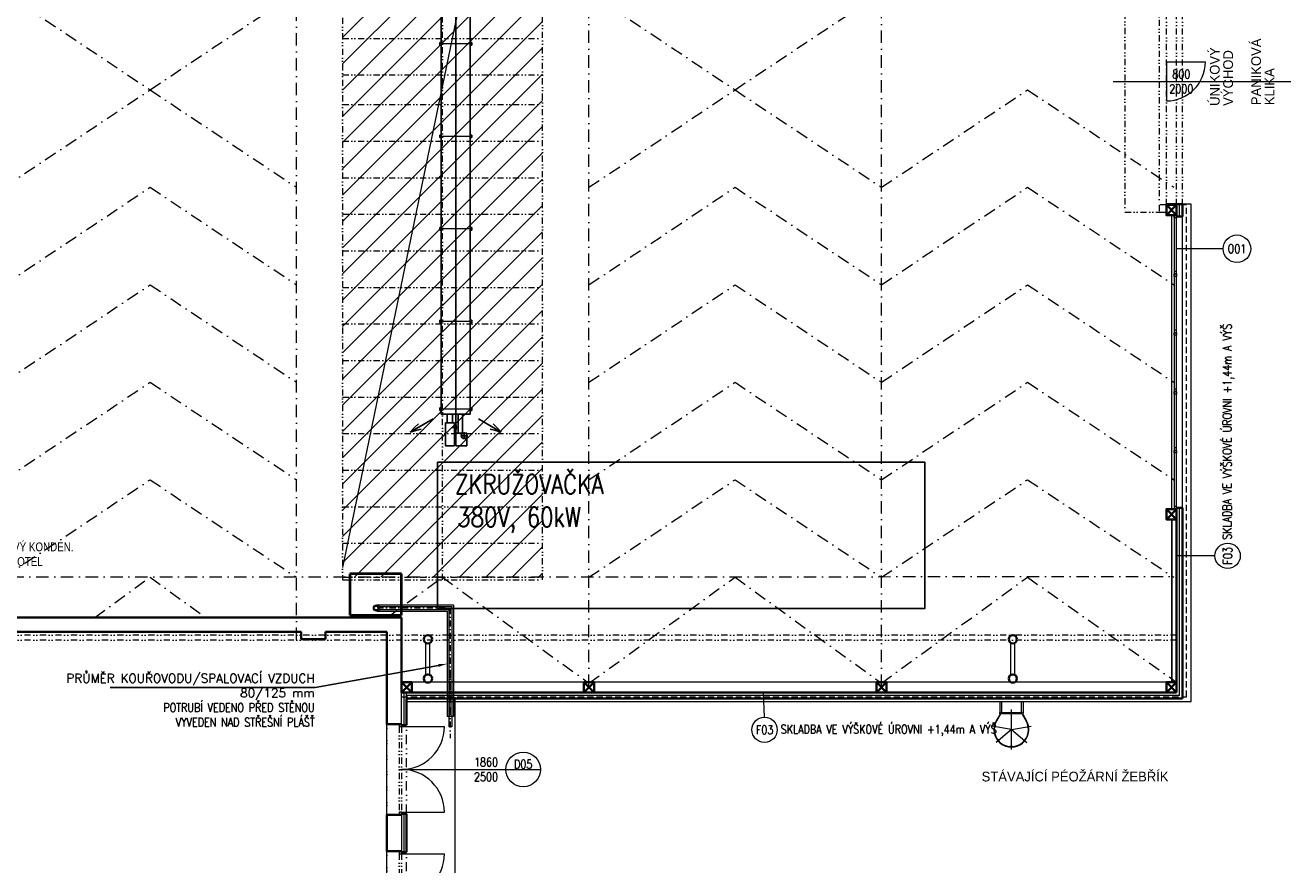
# Model space of a CAD drawing. Header units: millimetres. Extents: x -485339 to 350584, y -2181201 to -313328.
# Tile 59 of 115: x -67443 to -41485, y -1045492 to -1028272. Entities that reach past the tile are written whole.
import ezdxf
from ezdxf import colors
from ezdxf.entities.mleader import LeaderData, LeaderLine
from ezdxf.enums import TextEntityAlignment as Align
from ezdxf.math import Vec2, Vec3

# ---------------------------------------------------------------- set-up
doc = ezdxf.new("R2010")
doc.units = ezdxf.units.MM
doc.header["$LTSCALE"] = 10
for name, pattern in [('1600_OPl_00 Erdgeschoss_Architektenplan_Grundrißplan_170526$0$DASHDOT', [1, 0.5, -0.25, 0, -0.25]), ('DASHDOT', [25.4, 12.7, -6.35, 0, -6.35]), ('DASHED', [19.05, 12.7, -6.35]), ('DĚLICÍ2', [15.875, 6.35, -3.175, 0, -3.175, 0, -3.175]), ('ČÁRKOVANÁ2', [9.525, 6.35, -3.175])]:
    doc.linetypes.add(name, pattern=pattern)
for name, color, linetype in [('1-UT-POPIS', 7, 'Continuous'), ('1VZT-vytápění', 150, 'Continuous'), ('VYBAVENÍ', 222, 'Continuous'), ('VYBAVENÍ_POPIS', 222, 'Continuous'), ('VYBAVENÍ_POŽADAVKY', 200, 'Continuous')]:
    doc.layers.add(name, color=color, linetype=linetype)
for name, color, linetype, lineweight in [('1-UT-TELESA', 7, 'Continuous', 40), ('N_dveře', 10, 'Continuous', 18), ('N_okna', 10, 'Continuous', 18), ('N_popis', 10, 'Continuous', 18), ('N_popis_otvory', 10, 'Continuous', 18), ('N_čáry_nad', 10, 'DĚLICÍ2', 18), ('N_čáry_obrys', 10, 'Continuous', 35), ('N_čáry_obv.plášt', 212, 'Continuous', 18), ('N_čáry_obv.plášt_obrys', 212, 'Continuous', 35), ('N_čáry_plné', 10, 'Continuous', 18), ('N_šrary', 10, 'Continuous', 18), ('PBŘ', 160, 'Continuous', 18), ('St__otvory_dveře', 40, 'Continuous', 18), ('St_sloupy_konstrukce haly', 5, 'Continuous', 35), ('St_sloupy_opláštění_půdorys', 25, 'Continuous', 35), ('St_čáry_nad', 250, 'DĚLICÍ2', 18), ('St_čáry_obrys', 5, 'Continuous', 35), ('St_čáry_osy', 250, 'DASHDOT', 18), ('St_čáry_plné', 250, 'Continuous', 18), ('St_čáry_pod', 250, 'ČÁRKOVANÁ2', 18)]:
    doc.layers.add(name, color=color, linetype=linetype, lineweight=lineweight)
doc.layers.add('St_plocha_místn', color=140, linetype='Continuous', lineweight=18, plot=False)
doc.styles.add('Andy', font='txt')
doc.styles.get("Standard").update_dxf_attribs({"font": 'simplex.shx', "width": 0.8})
doc.linetypes.add('IZOLACE', pattern='A,0.0001,-0.1,[134,ltypeshp.shx,S=0.1,R=0,X=-0.1,Y=0],-0.2,[134,ltypeshp.shx,S=0.1,R=180,X=0.1,Y=0],-0.1', length=0.4001)
doc.linetypes.add('ZIGZAG', pattern='A,0.00254,-5.08,[131,ltypeshp.shx,S=5.08,R=0,X=-5.08,Y=0],-10.16,[131,ltypeshp.shx,S=5.08,R=180,X=5.08,Y=0],-5.08', length=20.32254)

# ---------------------------------------------------------------- blocks, each defined once
blk = doc.blocks.new('G$C2AB4A250')
at = {"layer": 'St__otvory_dveře', "color": 0, "ltscale": 2}
for points in [[(0, 0), (50, 0), (50, 50), (0, 50)], [(1810, 0), (1860, 0), (1860, 50), (1810, 50)]]:
    blk.add_lwpolyline(points, close=True, dxfattribs=at)
at = {"layer": 'St__otvory_dveře', "color": 0, "linetype": 'DĚLICÍ2', "ltscale": 2}
for points in [[(1810, 50), (50, 50)], [(1810, 0), (50, 0)]]:
    blk.add_lwpolyline(points, dxfattribs=at)
at = {"layer": 'St__otvory_dveře', "color": 0, "ltscale": 2}
for points in [[(50, 0), (50, -880)], [(1810, 0), (1810, -880)]]:
    blk.add_lwpolyline(points, dxfattribs=at)
for centre, start, end in [((50, 0), 270, 0), ((1810, 0), 180, 270)]:
    blk.add_arc(centre, 880, start, end, dxfattribs=at)
blk = doc.blocks.new('*U1155')
at = {"layer": 'St_čáry_osy', "ltscale": 2}
blk.add_lwpolyline([(-3000, -1000), (-4, 1000), (3000, -1000)], dxfattribs=at)
blk = doc.blocks.new('*U1154')
at = {"layer": 'St_čáry_osy', "ltscale": 2}
for p in [(60000, 8000), (72000, 8000), (60000, 6000), (72000, 6000), (60000, 4000), (72000, 4000), (60000, 2000), (72000, 2000), (60000, 0), (72000, 0)]:
    blk.add_blockref('*U1155', p, dxfattribs=at)
blk = doc.blocks.new('*U1157')
at = {"layer": 'St_čáry_osy', "ltscale": 2}
blk.add_lwpolyline([(-3000, -1000), (-4, 1000), (3000, -1000)], dxfattribs=at)
blk = doc.blocks.new('*U1156')
at = {"layer": 'St_čáry_osy', "ltscale": 2}
for p in [(60000, 8000), (72000, 8000)]:
    blk.add_blockref('*U1157', p, dxfattribs=at)
blk = doc.blocks.new('G$C7F8F446A')
at = {"layer": 'St_čáry_plné', "color": 0, "linetype": 'ByBlock', "ltscale": 2}
for p, q in [((20055, 4100), (-55, 4100)), ((-55, 0), (20055, 0))]:
    blk.add_line(p, q, dxfattribs=at)
for points in [[(-55, 4100), (-55, 0)], [(695, 4100), (695, 0)], [(1445, 4100), (1445, 0)], [(2195, 4100), (2195, 0)], [(2945, 4100), (2945, 0)], [(3695, 4100), (3695, 0)], [(4445, 4100), (4445, 0)], [(5195, 4100), (5195, 0)], [(5945, 4100), (5945, 0)], [(6695, 4100), (6695, 0)], [(7445, 4100), (7445, 0)], [(8195, 4100), (8195, 0)], [(8945, 4100), (8945, 0)], [(9695, 4100), (9695, 0)], [(10305, 4100), (10305, 0)], [(11055, 4100), (11055, 0)], [(11805, 4100), (11805, 0)], [(12555, 4100), (12555, 0)], [(13305, 4100), (13305, 0)], [(14055, 4100), (14055, 0)], [(14805, 4100), (14805, 0)], [(15555, 4100), (15555, 0)], [(16305, 4100), (16305, 0)], [(17055, 4100), (17055, 0)], [(17805, 4100), (17805, 0)], [(18555, 4100), (18555, 0)], [(19305, 4100), (19305, 0)], [(20055, 4100), (20055, 0)], [(-55, 2050), (20000, 2050)]]:
    blk.add_lwpolyline(points, dxfattribs=at)
at = {"layer": 'St_čáry_pod', "color": 0, "linetype": 'ByBlock', "ltscale": 2}
for p, q in [((0, 4100), (0, 0)), ((20000, 0), (20000, 4100))]:
    blk.add_line(p, q, dxfattribs=at)
blk = doc.blocks.new('G$C7F2A87C2')
at = {"layer": 'St_sloupy_konstrukce haly', "color": 250, "lineweight": 18, "ltscale": 2}
for points in [[(-40, -815), (-40, -160)], [(40, -815), (40, -160)]]:
    blk.add_lwpolyline(points, dxfattribs=at)
at = {"layer": 'St_sloupy_konstrukce haly', "ltscale": 2}
for centre in [(0, -85), (0, -890)]:
    blk.add_circle(centre, 85, dxfattribs=at)
blk = doc.blocks.new('G$C0F2906C7')
at = {"layer": 'St_sloupy_opláštění_půdorys', "ltscale": 2}
blk.add_lwpolyline([(-105, -105), (105, -105), (105, 105), (-105, 105)], close=True, dxfattribs=at)
for points in [[(-105, 105), (105, -105)], [(105, 105), (-105, -105)]]:
    blk.add_lwpolyline(points, dxfattribs=at)
blk = doc.blocks.new('G$C989355E2')
at = {"layer": 'N_dveře', "linetype": 'DĚLICÍ2', "ltscale": 2}
for points in [[(-850, 2685), (-850, -2685)], [(-850, 2685), (-150, 2685)], [(-150, 2535), (-150, -2535)], [(0, -2535), (0, 2535)], [(-850, -2685), (-150, -2685)]]:
    blk.add_lwpolyline(points, dxfattribs=at)
at = {"layer": 'N_dveře'}
blk.add_lwpolyline([(0, 2535), (-150, 2535), (-150, 2685), (0, 2685)], close=True, dxfattribs=at)
at = {"layer": 'N_dveře', "linetype": 'DĚLICÍ2', "ltscale": 2}
blk.add_lwpolyline([(0, -2535), (-150, -2535), (-150, -2685), (0, -2685)], close=True, dxfattribs=at)
blk = doc.blocks.new('G$CA450B66E')
at = {"layer": 'N_okna'}
for p, q in [((0, 0), (0, 50)), ((0, 50), (0, 0)), ((0, 50), (52, 50)), ((1206, 50), (0, 50)), ((52, 0), (0, 0)), ((0, 0), (1206, 0)), ((52, 50), (52, 0)), ((1154, 50), (1154, 0)), ((1206, 50), (1154, 50)), ((1154, 0), (1206, 0)), ((1206, 0), (1206, 50)), ((1206, 0), (1206, 50)), ((1206, 50), (1206, 0)), ((1206, 0), (1206, 50)), ((1206, 0), (1206, 50)), ((1206, 50), (1206, 0)), ((1206, 50), (1206, 50)), ((1206, 50), (1258, 50)), ((2412, 50), (1206, 50)), ((1206, 0), (1206, 0)), ((1258, 0), (1206, 0)), ((1206, 0), (2412, 0)), ((1258, 50), (1258, 0)), ((2360, 50), (2360, 0)), ((2412, 50), (2360, 50)), ((2360, 0), (2412, 0)), ((2412, 0), (2412, 50)), ((2412, 0), (2412, 50)), ((2412, 50), (2412, 0)), ((2412, 0), (2412, 50)), ((2412, 0), (2412, 50)), ((2412, 50), (2412, 0)), ((2412, 50), (2412, 50)), ((2412, 50), (2464, 50)), ((3618, 50), (2412, 50)), ((2412, 0), (2412, 0)), ((2464, 0), (2412, 0)), ((2412, 0), (3618, 0)), ((2464, 50), (2464, 0)), ((3566, 50), (3566, 0)), ((3618, 50), (3566, 50)), ((3566, 0), (3618, 0)), ((3618, 0), (3618, 50)), ((3618, 0), (3618, 50)), ((3618, 50), (3618, 0)), ((3618, 0), (3618, 50)), ((3618, 0), (3618, 50)), ((3618, 50), (3618, 0)), ((3618, 50), (3618, 50)), ((3618, 50), (3670, 50)), ((4824, 50), (3618, 50)), ((3618, 0), (3618, 0)), ((3670, 0), (3618, 0)), ((3618, 0), (4824, 0)), ((3670, 50), (3670, 0)), ((4772, 50), (4772, 0)), ((4824, 50), (4772, 50)), ((4772, 0), (4824, 0)), ((4824, 0), (4824, 50)), ((4824, 0), (4824, 50)), ((4824, 50), (4824, 0)), ((4824, 0), (4824, 50)), ((4824, 0), (4824, 50)), ((4824, 50), (4824, 0)), ((4824, 50), (4824, 50)), ((4824, 50), (4876, 50)), ((6030, 50), (4824, 50)), ((4824, 0), (4824, 0)), ((4876, 0), (4824, 0)), ((4824, 0), (6030, 0)), ((4876, 50), (4876, 0)), ((5978, 50), (5978, 0)), ((6030, 50), (5978, 50)), ((5978, 0), (6030, 0)), ((6030, 0), (6030, 50)), ((6030, 0), (6030, 50))]:
    blk.add_line(p, q, dxfattribs=at)
blk.add_lwpolyline([(0, 0), (6030, 0), (6030, 50), (0, 50)], close=True, dxfattribs=at)
blk = doc.blocks.new('ASXAXSASXA')
at = {"layer": '1VZT-vytápění'}
for p, q in [((31730, -17558), (31458, -17087)), ((31458, -17087), (31489, -17202)), ((31458, -17087), (31543, -17171)), ((43550, -17549), (43822, -17078)), ((43822, -17078), (43738, -17163)), ((43822, -17078), (43791, -17193)), ((31489, -17202), (31520, -17317)), ((31543, -17171), (31627, -17256)), ((43738, -17163), (43654, -17247)), ((43791, -17193), (43760, -17308)), ((31885, -17714), (31885, -18314)), ((43455, -17714), (31885, -17714)), ((32228, -17686), (32228, -17714)), ((32228, -17686), (32282, -17686)), ((32282, -17686), (32282, -17714)), ((33928, -17686), (33928, -17714)), ((33928, -17686), (33982, -17686)), ((33982, -17686), (33982, -17714)), ((35828, -17686), (35828, -17714)), ((35828, -17686), (35882, -17686)), ((35882, -17686), (35882, -17714)), ((37728, -17686), (37728, -17714)), ((37728, -17686), (37782, -17686)), ((37782, -17686), (37782, -17714)), ((39628, -17686), (39628, -17714)), ((39628, -17686), (39682, -17686)), ((39682, -17686), (39682, -17714)), ((41528, -17686), (41528, -17714)), ((41528, -17686), (41582, -17686)), ((41582, -17686), (41582, -17714)), ((43328, -17686), (43328, -17714)), ((43328, -17686), (43382, -17686)), ((43382, -17686), (43382, -17714)), ((43455, -18314), (43455, -17714)), ((43843, -17877), (43455, -17877)), ((43831, -17839), (43963, -17839)), ((44105, -17784), (43843, -17784)), ((43843, -17784), (43843, -18014)), ((43897, -17905), (43897, -17773)), ((44105, -18014), (44105, -17784)), ((43843, -17961), (43455, -17961)), ((43455, -18077), (43635, -18077)), ((43635, -18038), (44105, -18038)), ((43635, -18038), (43635, -18224)), ((43677, -18038), (43677, -18004)), ((43677, -18004), (43777, -18004)), ((43727, -17983), (43727, -18093)), ((43777, -18004), (43777, -18038)), ((44105, -18014), (43843, -18014)), ((44105, -18038), (44105, -18224)), ((43455, -18314), (31885, -18314)), ((32228, -18341), (32228, -18314)), ((32228, -18341), (32282, -18341)), ((32282, -18341), (32282, -18314)), ((33928, -18341), (33928, -18314)), ((33928, -18341), (33982, -18341)), ((33982, -18341), (33982, -18314)), ((35828, -18341), (35828, -18314)), ((35828, -18341), (35882, -18341)), ((35882, -18341), (35882, -18314)), ((37728, -18341), (37728, -18314)), ((37728, -18341), (37782, -18341)), ((37782, -18341), (37782, -18314)), ((39628, -18341), (39628, -18314)), ((39628, -18341), (39682, -18341)), ((39682, -18341), (39682, -18314)), ((41528, -18341), (41528, -18314)), ((41528, -18341), (41582, -18341)), ((41582, -18341), (41582, -18314)), ((43328, -18341), (43328, -18314)), ((43328, -18341), (43382, -18341)), ((43382, -18341), (43382, -18314)), ((43455, -18191), (43635, -18191)), ((43635, -18224), (44105, -18224)), ((31730, -18487), (31458, -18958)), ((43550, -18478), (43822, -18949)), ((31458, -18958), (31489, -18843)), ((31458, -18958), (31543, -18873)), ((31489, -18843), (31520, -18728)), ((31543, -18873), (31627, -18789)), ((43738, -18865), (43654, -18780)), ((43822, -18949), (43738, -18865)), ((43791, -18834), (43760, -18719)), ((43822, -18949), (43791, -18834))]:
    blk.add_line(p, q, dxfattribs=at)
at = {"layer": '1VZT-vytápění', "lineweight": 15}
for p, q in [((32228, -17692), (32282, -17692)), ((33928, -17692), (33982, -17692)), ((35828, -17692), (35882, -17692)), ((37728, -17692), (37782, -17692)), ((39628, -17692), (39682, -17692)), ((41528, -17692), (41582, -17692)), ((43328, -17692), (43382, -17692)), ((32228, -18335), (32282, -18335)), ((33928, -18335), (33982, -18335)), ((35828, -18335), (35882, -18335)), ((37728, -18335), (37782, -18335)), ((39628, -18335), (39682, -18335)), ((41528, -18335), (41582, -18335)), ((43328, -18335), (43382, -18335))]:
    blk.add_line(p, q, dxfattribs=at)
at = {"layer": '1VZT-vytápění', "lineweight": 15, "ltscale": 5}
for p, q in [((32255, -17714), (32255, -18314)), ((33955, -17714), (33955, -18314)), ((35855, -17714), (35855, -18314)), ((37755, -17714), (37755, -18314)), ((39655, -17714), (39655, -18314)), ((41555, -17714), (41555, -18314)), ((43355, -17714), (43355, -18314))]:
    blk.add_line(p, q, dxfattribs=at)
at = {"layer": '1VZT-vytápění', "ltscale": 15}
blk.add_line((43843, -18014), (31796, -18014), dxfattribs=at)
at = {"layer": '1VZT-vytápění'}
blk.add_circle((43897, -17839), 60, dxfattribs=at)
blk = doc.blocks.new('A$C24EE0DA8')
at = {"linetype": 'Continuous'}
for p, q in [((0, 0), (0.23, 0)), ((0.246, -0.008), (0.386, 0.072)), ((0.25, -0.017), (0.391, 0.064)), ((0.48, 0.1), (0.529, 0.109)), ((0.53, 0.104), (0.48, 0.095)), ((0.48, 0.095), (0.48, 0.1)), ((0.529, 0.109), (0.53, 0.104)), ((0.768, 0.04), (0.771, 0.044)), ((0.806, 0.008), (0.768, 0.04)), ((0.771, 0.044), (0.809, 0.012)), ((0.809, 0.012), (0.806, 0.008)), ((0, -0.04), (0.23, -0.04)), ((0.22, -0.037), (0.22, -0.443)), ((0.24, -0.037), (0.24, -0.443)), ((0.91, -0.215), (0.915, -0.215)), ((0.91, -0.265), (0.91, -0.215)), ((0.915, -0.215), (0.915, -0.265)), ((0, -0.44), (0.23, -0.44)), ((0, -0.48), (0.23, -0.48)), ((0.246, -0.472), (0.386, -0.553)), ((0.25, -0.463), (0.391, -0.544)), ((0.768, -0.52), (0.806, -0.488)), ((0.809, -0.492), (0.771, -0.524)), ((0.806, -0.488), (0.809, -0.492)), ((0.915, -0.265), (0.91, -0.265)), ((0.48, -0.575), (0.53, -0.584)), ((0.48, -0.58), (0.48, -0.575)), ((0.529, -0.589), (0.48, -0.58)), ((0.53, -0.584), (0.529, -0.589)), ((0.771, -0.524), (0.768, -0.52))]:
    blk.add_line(p, q, dxfattribs=at)
at = {"linetype": '1600_OPl_00 Erdgeschoss_Architektenplan_Grundrißplan_170526$0$DASHDOT'}
for p, q in [((0.565, -0.24), (0.494, 0.164)), ((0.565, -0.24), (0.829, 0.074)), ((0.975, -0.24), (0.155, -0.24)), ((0.565, -0.24), (0.494, -0.644)), ((0.565, -0.24), (0.829, -0.554))]:
    blk.add_line(p, q, dxfattribs=at)
at = {"linetype": 'Continuous'}
for centre, radius in [((0.23, -0.02), 0.02), ((0.23, -0.46), 0.02), ((0.24, -0.395), 0)]:
    blk.add_circle(centre, radius, dxfattribs=at)
for radius, start, end in [(0.36, 240.2393, 119.7607), (0.35, 240.2389, 119.7611)]:
    blk.add_arc((0.565, -0.24), radius, start, end, dxfattribs=at)

msp = doc.modelspace()

# ---------------------------------------------------------------- hatches: boundary and pattern name
at = {"layer": 'N_šrary', "linetype": 'DASHED'}
h = msp.add_hatch(dxfattribs=at)
h.set_pattern_fill('ANSI31', color=256, scale=120)
h.set_pattern_definition([(45, (84000, -425057.46), (-269.40768, 269.40768), [])])
h.paths.add_polyline_path([(-60934.2, -1039594.2), (-56834.1, -1039593.6), (-56834.2, -1019594.2), (-60934.2, -1019594.2)])

# ---------------------------------------------------------------- linework, layer by layer
at = {"layer": '1-UT-TELESA'}
for p, q in [((-59728.4, -1039525.5), (-60788.4, -1039525.5)), ((-60788.4, -1039525.5), (-60788.4, -1040371.5)), ((-59728.4, -1040371.5), (-59728.4, -1039525.5)), ((-60788.4, -1040371.5), (-59728.4, -1040371.5))]:
    msp.add_line(p, q, dxfattribs=at)
at = {"layer": 'N_dveře'}
for points in [[(-44035.2, -1029022.6), (-43235.2, -1029022.6)], [(-44035.2, -1029022.6), (-44035.2, -1029822.6)]]:
    msp.add_lwpolyline(points, dxfattribs=at)
msp.add_arc((-44035.2, -1029022.6), 800, 270, 0, dxfattribs=at)
at = {"layer": 'N_popis'}
for points in [[(-56834.2, -1019594.2), (-60934.2, -1039394.2)], [(-43037.9, -1039155.4), (-43825.2, -1039155.4)], [(-52278.4, -1042464.4), (-52297.6, -1041960.7)]]:
    msp.add_lwpolyline(points, dxfattribs=at)
for centre in [(-42778, -1039155.4), (-52278.4, -1042724.3)]:
    msp.add_circle(centre, 259.9, dxfattribs=at)
at = {"layer": 'N_popis_otvory'}
for points in [[(-45123.3, -1029422.6), (-41484.6, -1029422.6)], [(-42870.6, -1032856.5), (-43825.2, -1032856.5)], [(-59774.9, -1043537.6), (-57584.3, -1043537.6)]]:
    msp.add_lwpolyline(points, dxfattribs=at)
for centre, radius in [((-42587.4, -1032856.5), 283.2), ((-57229.7, -1043537.6), 354.6)]:
    msp.add_circle(centre, radius, dxfattribs=at)
at = {"layer": 'N_čáry_nad', "linetype": 'Continuous'}
for points in [[(-60224.9, -1040162.3), (-58661.9, -1040162.3), (-58661.9, -1042453.4)], [(-60224.9, -1040192.3), (-58691.9, -1040192.3), (-58691.9, -1042663.8)], [(-60224.9, -1040258.3), (-58757.9, -1040258.3), (-58757.9, -1042663.8)], [(-60224.9, -1040288.3), (-58787.9, -1040288.3), (-58787.9, -1042453.4)]]:
    msp.add_lwpolyline(points, dxfattribs=at)
at = {"layer": 'N_čáry_nad', "linetype": 'DASHDOT'}
msp.add_lwpolyline([(-60224.9, -1040225.3), (-58724.9, -1040225.3), (-58724.9, -1042453.4)], dxfattribs=at)
at = {"layer": 'N_čáry_nad', "ltscale": 3}
for points in [[(-59624.9, -1044447.6), (-59624.9, -1042627.6)], [(-59624.9, -1047057.6), (-59624.9, -1045237.6)]]:
    msp.add_lwpolyline(points, dxfattribs=at)
at = {"layer": 'N_čáry_obrys', "ltscale": 2}
for p, q in [((-59624.9, -1042080.7), (-59624.9, -1042627.6)), ((-59624.9, -1044447.6), (-59624.9, -1045237.6))]:
    msp.add_line(p, q, dxfattribs=at)
at = {"layer": 'N_čáry_obrys'}
for points in [[(-59724.9, -1042627.6), (-59624.9, -1042627.6)], [(-59724.9, -1044447.6), (-59624.9, -1044447.6)], [(-59724.9, -1045237.6), (-59624.9, -1045237.6)]]:
    msp.add_lwpolyline(points, dxfattribs=at)
at = {"layer": 'N_čáry_obv.plášt', "linetype": 'IZOLACE', "ltscale": 10}
for p, q in [((-59674.9, -1041960.7), (-59674.9, -1042627.6)), ((-59674.9, -1044447.6), (-59674.9, -1045237.6))]:
    msp.add_line(p, q, dxfattribs=at)
at = {"layer": 'N_čáry_obv.plášt', "linetype": 'ZIGZAG', "ltscale": 0.2}
msp.add_lwpolyline([(-44035.2, -1031947.6), (-43705.2, -1031947.6)], dxfattribs=at)
at = {"layer": 'N_čáry_obv.plášt', "linetype": 'ZIGZAG'}
for points in [[(-43765.2, -1032193.7), (-43765.2, -1031957.6)], [(-43765.2, -1042020.7), (-43765.2, -1038172.6)], [(-43765.2, -1042020.7), (-59624.9, -1042020.7)]]:
    msp.add_lwpolyline(points, dxfattribs=at)
at = {"layer": 'N_čáry_obv.plášt'}
for points in [[(-43705.2, -1038172.6), (-43705.2, -1032192.6)], [(-59624.9, -1042080.7), (-59624.9, -1041960.7)]]:
    msp.add_lwpolyline(points, dxfattribs=at)
at = {"layer": 'N_čáry_obv.plášt_obrys'}
for points in [[(-43825.2, -1032193.7), (-43705.2, -1032193.7), (-43705.2, -1031957.6), (-43705.2, -1031937.6), (-44035.2, -1031937.6), (-44035.2, -1031957.6)], [(-43825.2, -1041960.7), (-43825.2, -1038172.6)], [(-43825.2, -1038172.6), (-43705.2, -1038172.6)], [(-43705.2, -1042080.7), (-43705.2, -1038172.6)]]:
    msp.add_lwpolyline(points, dxfattribs=at)
at = {"layer": 'N_čáry_obv.plášt_obrys', "ltscale": 2}
for points in [[(-43825.2, -1041960.7), (-59514.9, -1041960.7)], [(-43705.2, -1042080.7), (-59624.9, -1042080.7)]]:
    msp.add_lwpolyline(points, dxfattribs=at)
at = {"layer": 'N_čáry_plné', "ltscale": 2}
msp.add_lwpolyline([(-59624.9, -1042145.8), (-43525.2, -1042145.8), (-43525.2, -1031937.6), (-43825.2, -1031937.6)], dxfattribs=at)
at = {"layer": 'N_čáry_plné', "linetype": 'DASHDOT'}
msp.add_lwpolyline([(-58724.9, -1041537.5), (-58724.9, -1042898.6)], dxfattribs=at)
at = {"layer": 'N_čáry_plné'}
for points in [[(-58661.9, -1042453.4), (-58787.9, -1042453.4)], [(-58691.9, -1042663.8), (-58757.9, -1042663.8)], [(-57584.3, -1043537.6), (-56875.1, -1043537.6)]]:
    msp.add_lwpolyline(points, dxfattribs=at)
for radius in [63, 40]:
    msp.add_circle((-60240.5, -1040225.3), radius, dxfattribs=at)
at = {"layer": 'St_plocha_místn'}
msp.add_lwpolyline([(-70204.9, -1050497.6), (-60024.9, -1050497.6), (-60024.9, -1040717.6), (-61284.9, -1040717.6), (-61284.9, -1040867.6), (-61784.9, -1040867.6), (-61784.9, -1040717.6), (-68289.1, -1040717.6), (-68289.1, -1040846.2), (-68789.1, -1040867.6), (-68789.1, -1040717.6), (-70204.9, -1040717.6)], close=True, dxfattribs=at)
at = {"layer": 'St_čáry_nad', "ltscale": 2}
for points in [[(-43825.2, -1031957.6), (-43825.2, -1026887.6)], [(-43705.2, -1031957.6), (-43705.2, -1026887.6)], [(-43825.2, -1040782.6), (-139879.9, -1040782.6)], [(-43825.2, -1040882.6), (-139879.9, -1040882.6)], [(-60024.9, -1044467.6), (-60024.9, -1042607.6)], [(-60024.9, -1047077.6), (-60024.9, -1045217.6)]]:
    msp.add_lwpolyline(points, dxfattribs=at)
at = {"layer": 'St_čáry_obrys'}
for p, q in [((-59724.9, -1040417.6), (-70504.9, -1040417.6)), ((-59724.9, -1041750.7), (-59724.9, -1040417.6))]:
    msp.add_line(p, q, dxfattribs=at)
at = {"layer": 'St_čáry_obrys', "ltscale": 2}
for points in [[(-59724.9, -1040417.6), (-70504.9, -1040417.6)], [(-61784.9, -1040717.6), (-68289.1, -1040717.6)], [(-61784.9, -1040717.6), (-61784.9, -1040867.6)], [(-61784.9, -1040867.6), (-61284.9, -1040867.6)], [(-60024.9, -1040717.6), (-61284.9, -1040717.6)], [(-61284.9, -1040717.6), (-61284.9, -1040867.6)], [(-60024.9, -1042607.6), (-60024.9, -1040717.6)], [(-60024.9, -1042607.6), (-59724.9, -1042607.6)], [(-60024.9, -1044467.6), (-59724.9, -1044467.6)], [(-60024.9, -1044467.6), (-60024.9, -1045217.6)], [(-60024.9, -1045217.6), (-59724.9, -1045217.6)]]:
    msp.add_lwpolyline(points, dxfattribs=at)
at = {"layer": 'St_čáry_obrys'}
msp.add_lwpolyline([(-59724.9, -1041960.7), (-59724.9, -1040417.6)], dxfattribs=at)
at = {"layer": 'St_čáry_osy', "ltscale": 2}
for points in [[(-61879.9, -1040882.6), (-61879.9, -992785.6)], [(-55879.9, -1041843.2), (-55879.9, -992785.6)], [(-49879.9, -1041843.2), (-49879.9, -992785.6)], [(-49879.9, -1031595.1), (-46884.2, -1029595.1), (-43878.9, -1031595.1)], [(-49879.9, -1033595.1), (-46884.2, -1031595.1), (-43878.9, -1033595.1)], [(-49879.9, -1035595.1), (-46884.2, -1033595.1), (-43878.9, -1035595.1)], [(-49879.9, -1037595.1), (-46884.2, -1035595.1), (-43878.9, -1037595.1)], [(-49879.9, -1039595.1), (-46884.2, -1037595.1), (-43878.9, -1039595.1)], [(-139879.9, -1039595.1), (-43825.2, -1039582.3)], [(-66018.3, -1040417.6), (-64884.2, -1039595.1), (-63746.8, -1040417.6)], [(-60018.3, -1040417.6), (-58884.2, -1039595.1), (-55879.9, -1041767.6)], [(-55879.9, -1041767.6), (-52884.2, -1039595.1), (-49879.9, -1041767.6)], [(-49879.9, -1041766.8), (-46884.2, -1039594.3), (-43825.2, -1041744.8)]]:
    msp.add_lwpolyline(points, dxfattribs=at)
at = {"layer": 'St_čáry_plné', "ltscale": 2}
for p, q in [((-43925.2, -1038407.6), (-43925.2, -1041750.7)), ((-43925.2, -1041750.7), (-59724.9, -1041750.7))]:
    msp.add_line(p, q, dxfattribs=at)
for points in [[(-43925.2, -1038197.6), (-43925.2, -1032167.6)], [(-43925.2, -1041750.7), (-43925.2, -1038407.6)], [(-43822.5, -1041750.7), (-59724.9, -1041750.7)], [(-59724.9, -1042607.6), (-59724.9, -1041960.7)], [(-55984.9, -1041750.7), (-59514.9, -1041750.7)], [(-49984.9, -1041750.7), (-55774.9, -1041750.7)], [(-44030.5, -1041750.7), (-49774.9, -1041750.7)], [(-59724.9, -1050487.6), (-58624.9, -1050487.6), (-58624.9, -1042057.6)], [(-59724.9, -1044467.6), (-59724.9, -1045217.6)]]:
    msp.add_lwpolyline(points, dxfattribs=at)
at = {"layer": 'St_čáry_pod', "ltscale": 2}
msp.add_lwpolyline([(-59724.9, -1042045.8), (-43625.2, -1042045.8), (-43625.2, -1031957.6), (-43825.2, -1031957.6)], dxfattribs=at)
at = {"layer": 'VYBAVENÍ'}
msp.add_lwpolyline([(-58989.5, -1037235.7), (-58989.5, -1040235.7), (-48989.5, -1040235.7), (-48989.5, -1037235.7)], close=True, dxfattribs=at)

# ---------------------------------------------------------------- block references
at = {"layer": '1VZT-vytápění', "rotation": 270}
msp.add_blockref('ASXAXSASXA', (-40600.5, -992794.4), dxfattribs=at)
at = {"layer": 'N_dveře'}
msp.add_blockref('G$C989355E2', (-44035.2, -1029422.6), dxfattribs=at)
at = {"layer": 'N_dveře', "ltscale": 2, "rotation": 90}
for p in [(-59724.9, -1044467.6), (-59724.9, -1047077.6)]:
    msp.add_blockref('G$C2AB4A250', p, dxfattribs=at)
at = {"layer": 'N_okna', "rotation": 270}
msp.add_blockref('G$CA450B66E', (-43875.2, -1032167.6), dxfattribs=at)
at = {"layer": 'PBŘ', "ltscale": 2, "xscale": 1000, "yscale": 1000, "zscale": 1000, "rotation": 270}
msp.add_blockref('A$C24EE0DA8', (-46974.6, -1042155.5), dxfattribs=at)
msp.add_blockref('A$C24EE0DA8', (-46974.6, -1042155.5), dxfattribs=at)
at = {"layer": 'St_sloupy_opláštění_půdorys', "ltscale": 2, "rotation": 90}
for p in [(-43930.2, -1032062.6), (-43930.2, -1038302.6), (-59619.9, -1041855.7), (-55879.9, -1041855.7), (-49879.9, -1041855.7), (-43930.2, -1041855.7)]:
    msp.add_blockref('G$C0F2906C7', p, dxfattribs=at)
at = {"layer": 'St_čáry_nad', "ltscale": 2, "rotation": 90}
msp.add_blockref('G$C7F8F446A', (-56834.2, -1039594.2), dxfattribs=at)
at = {"layer": 'St_čáry_osy', "ltscale": 2, "xscale": -1, "rotation": 180}
msp.add_blockref('*U1156', (-124879.9, -1020595.1), dxfattribs=at)
at = {"layer": 'St_čáry_osy', "ltscale": 2}
msp.add_blockref('*U1154', (-124879.9, -1038595.1), dxfattribs=at)
at = {"layer": 'St_čáry_plné'}
for p in [(-59184.9, -1040782.6), (-47184.9, -1040782.6)]:
    msp.add_blockref('G$C7F2A87C2', p, dxfattribs=at)

# ---------------------------------------------------------------- texts
at = {"layer": '1-UT-POPIS', "insert": (-67415.1, -1038881.7), "char_height": 180, "attachment_point": 2}
msp.add_mtext_dynamic_manual_height_columns('{\\fArial|b0|i0|c238|p34;PLYNOVÝ KONDEN.\\PKOTEL \\P}', width=3016.824, gutter_width=12.5, heights=[0], dxfattribs=at)
at = {"layer": 'N_popis', "width": 0.8}
msp.add_text('SKLADBA VE VÝŠKOVÉ ÚROVNI +1,44m A VÝŠ', height=180, rotation=90, dxfattribs=at).set_placement((-42698.6, -1038825.3))
msp.add_text('F03', height=180, rotation=90, dxfattribs=at).set_placement((-42778, -1039155.4), align=Align.MIDDLE_CENTER)
msp.add_text('F03', height=180, dxfattribs=at).set_placement((-52278.4, -1042724.3), align=Align.MIDDLE_CENTER)
msp.add_text('SKLADBA VE VÝŠKOVÉ ÚROVNI +1,44m A VÝŠ', height=180, dxfattribs=at).set_placement((-51948.2, -1042803.7))
at = {"layer": 'N_popis_otvory', "width": 0.8}
for s, p in [('O01', (-42587.4, -1032856.5)), ('D05', (-57229.7, -1043429.8))]:
    msp.add_text(s, height=180, dxfattribs=at).set_placement(p, align=Align.MIDDLE_CENTER)
at = {"layer": 'N_popis_otvory', "char_height": 180, "width": 1342.526, "attachment_point": 5}
for s, insert in [('800\\P2000', (-43727.8, -1029422.6)), ('1860\\P2500', (-57990.8, -1043537.6))]:
    msp.add_mtext(s, dxfattribs=dict(at, insert=insert))
at = {"layer": 'PBŘ', "ltscale": 2, "style": 'Andy'}
for s, p in [('PANIKOVÁ', (-42093.5, -1029909.9)), ('ÚNIKOVÝ', (-42942.1, -1029924.9)), ('VÝCHOD', (-42668.3, -1029924.9)), ('KLIKA', (-41819.7, -1029909.9))]:
    msp.add_text(s, height=200, rotation=90, dxfattribs=at).set_placement(p)
msp.add_text('STÁVAJÍCÍ PÉOŽÁRNÍ ŽEBŘÍK', height=200, dxfattribs=at).set_placement((-47824.8, -1043784.5))
at = {"layer": 'VYBAVENÍ_POPIS', "width": 0.8}
msp.add_text('ZKRUŽOVAČKA', height=400, dxfattribs=at).set_placement((-58628.9, -1037885.6))
at = {"layer": 'VYBAVENÍ_POŽADAVKY', "width": 0.8}
msp.add_text('380V, 60kW', height=400, dxfattribs=at).set_placement((-58581.7, -1038560.1))

# ---------------------------------------------------------------- leaders
at = {"layer": 'N_popis'}
ml = msp.add_multileader_mtext('Standard', dxfattribs=at)
ml.set_content('{\\W1;\\A1;\\H1.00002x;\\C256;PRŮMĚR KOUŘOVODU/SPALOVACÍ VZDUCH \\P80/125 mm\\W0.8;\\H0.99998x;\\C0; \\P} POTRUBÍ VEDENO PŘED STĚNOU\\PVYVEDEN NAD STŘEŠNÍ PLÁŠŤ', color=256)
ml.set_leader_properties()
ml.build(insert=Vec2(0, 0))
ml.multileader.update_dxf_attribs({"text_left_attachment_type": 6, "text_right_attachment_type": 6, "arrow_head_size": 180})
ctx = ml.context
ctx.base_point, ctx.char_height, ctx.arrow_head_size, ctx.plane_origin = Vec3(-67270.1, -1041855.8), 180, 180, Vec3(-60719.7, -1040891.4)
ctx.left_attachment, ctx.right_attachment, ctx.text_align_type = 6, 6, 2
notes = []
notes.append((ctx, [(0, (1, 1, 0), (-61498, -1041855.8), (-1, 0), 8, [(0, [(-58787.9, -1041370.8)], 0, [])])]))
ctx.mtext.insert, ctx.mtext.rotation, ctx.mtext.alignment, ctx.mtext.flow_direction = Vec3(-61508, -1041578), 6.2831853, 3, 5
for ctx, leaders in notes:
    for number, flags, end, landing, length, lines in leaders:
        leader = LeaderData()
        leader.index, (leader.has_last_leader_line, leader.has_dogleg_vector, leader.attachment_direction) = number, flags
        leader.last_leader_point, leader.dogleg_vector, leader.dogleg_length = Vec3(end), Vec3(landing), length
        for number, points, colour, breaks in lines:
            line = LeaderLine()
            line.index, line.vertices, line.color, line.breaks = number, Vec3.list(points), colors.encode_raw_color(colour), breaks
            leader.lines.append(line)
        ctx.leaders.append(leader)

doc.saveas('drawing.dxf')
